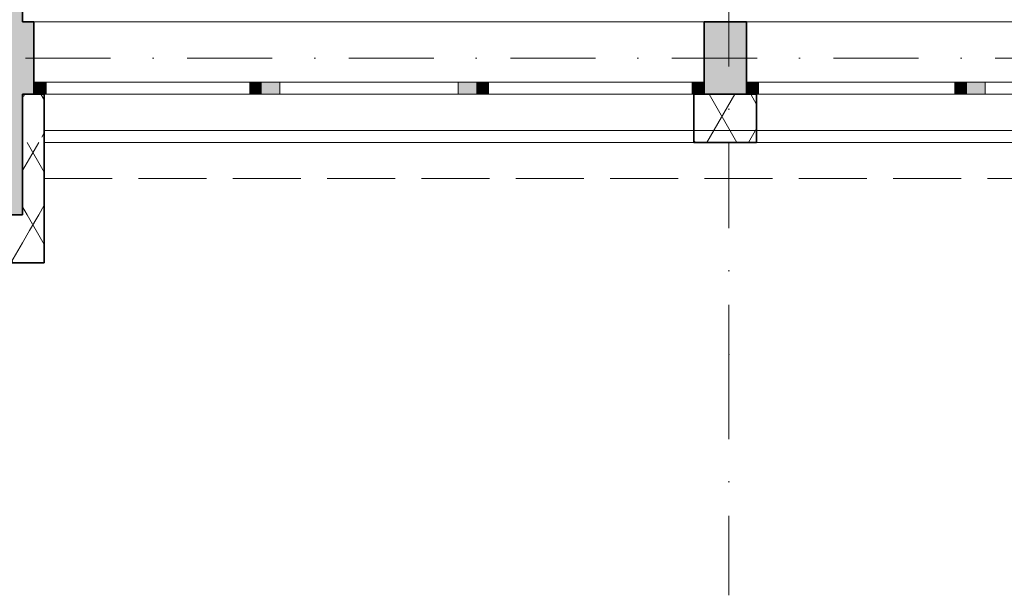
# Model space of a CAD drawing. Header units: millimetres. Extents: x 42175 to 97175, y 10092 to 468192.
# Tile 207 of 235: x 70428 to 74512, y 87000 to 89388. Entities that reach past the tile are written whole.
import ezdxf

# ---------------------------------------------------------------- set-up
doc = ezdxf.new("R2010")
doc.units = ezdxf.units.MM
doc.linetypes.add('Krawędzie ukryte', pattern=[3.912222, 2.822222, -1.09])
doc.linetypes.add('Kropki i Kreski', pattern=[6.702778, 3.527778, -1.763889, 0, -1.411111])
for name, color, linetype in [('- A - ocieplenie', 8, 'Continuous'), ('- strefy pomieszczeń', 8, 'Continuous'), ('Konstrukcja - Siatka mod', 8, 'Continuous'), ('Konstrukcja - Ściany nośne wew..P', 8, 'Continuous'), ('Konstrukcja - Ściany zewnętrzne', 8, 'Continuous'), ('Okna Archicada', 8, 'Continuous')]:
    doc.layers.add(name, color=color, linetype=linetype)
doc.styles.add('STYL_AUTOMATYCZNY_2', font='ARIALN.TTF')
doc.styles.add('STYL_AUTOMATYCZNY_6', font='ARIALN.TTF')
pattern_1 = [(60, (-175208.59, 378186.62), (-129.90381, 75), []), (120, (-175208.59, 378186.62), (129.90381, 75), [])]

msp = doc.modelspace()

# ---------------------------------------------------------------- hatches: boundary and pattern name
at = {"layer": '- A - ocieplenie', "linetype": 'Continuous', "lineweight": 13}
h = msp.add_hatch(dxfattribs=at)
h.set_pattern_fill('Izolacja_miękka_0006', color=8, style=0, pattern_type=2)
h.set_pattern_definition(pattern_1)
h.paths.add_polyline_path([(70530, 89078.9), (70440, 89078.9), (70530, 88878.9)])
h = msp.add_hatch(dxfattribs=at)
h.set_pattern_fill('Izolacja_miękka_0006', color=8, style=0, pattern_type=2)
h.set_pattern_definition(pattern_1)
h.paths.add_polyline_path([(70530, 89078.9), (70440, 89078.9), (70530, 88928.9)])
h = msp.add_hatch(dxfattribs=at)
h.set_pattern_fill('Izolacja_miękka_0006', color=8, style=0, pattern_type=2)
h.set_pattern_definition(pattern_1)
h.paths.add_polyline_path([(73225, 89078.9), (73225, 88878.9), (73485, 88878.9), (73485, 89078.9)])
h = msp.add_hatch(dxfattribs=at)
h.set_pattern_fill('Izolacja_miękka_0006', color=8, style=0, pattern_type=2)
h.set_pattern_definition(pattern_1)
h.paths.add_polyline_path([(70530, 88578.8), (70530, 88878.9), (70440, 88878.9), (70440, 88578.8)])
h = msp.add_hatch(dxfattribs=at)
h.set_pattern_fill('Izolacja_miękka_0006', color=8, style=0, pattern_type=2)
h.set_pattern_definition(pattern_1)
h.paths.add_polyline_path([(70440, 88578.8), (70140, 88578.8), (70140, 88378.8), (70440, 88378.8)])
h = msp.add_hatch(dxfattribs=at)
h.set_pattern_fill('Izolacja_miękka_0006', color=8, style=0, pattern_type=2)
h.set_pattern_definition(pattern_1)
h.paths.add_polyline_path([(70530, 88578.8), (70440, 88578.8), (70530, 88378.8)])
h = msp.add_hatch(dxfattribs=at)
h.set_pattern_fill('Izolacja_miękka_0006', color=8, style=0, pattern_type=2)
h.set_pattern_definition(pattern_1)
h.paths.add_polyline_path([(70440, 88578.8), (70440, 88378.8), (70530, 88378.8)])
at = {"layer": 'Konstrukcja - Ściany nośne wew..P', "linetype": 'Continuous', "lineweight": 13}
for points in [[(70440, 89378.9), (70440, 94128.9), (70140, 94128.9), (70140, 89378.9)], [(70140, 89078.9), (70140, 88578.8), (70440, 88578.8), (70440, 89078.9)]]:
    msp.add_hatch(color=8, dxfattribs=at).paths.add_polyline_path(points)
at = {"layer": 'Konstrukcja - Ściany zewnętrzne', "linetype": 'Continuous', "lineweight": 13}
for points in [[(70140, 89378.9), (70140, 89078.9), (70440, 89378.9)], [(70440, 89378.9), (70140, 89078.9), (70440, 89078.9)], [(70440, 89378.9), (70440, 89078.9), (70487.5, 89078.9), (70487.5, 89378.9)], [(73267.5, 89378.9), (73267.5, 89078.9), (73442.5, 89078.9), (73442.5, 89378.9)]]:
    msp.add_hatch(color=8, dxfattribs=at).paths.add_polyline_path(points)
at = {"layer": 'Okna Archicada', "linetype": 'Continuous', "lineweight": 13}
for points in [[(70487.5, 89078.9), (70537.5, 89078.9), (70537.5, 89128.9), (70487.5, 89128.9)], [(71432.5, 89128.9), (71382.5, 89128.9), (71382.5, 89078.9), (71432.5, 89078.9)], [(71432.5, 89078.9), (71507.5, 89078.9), (71507.5, 89128.9), (71432.5, 89128.9)], [(72322.5, 89128.9), (72247.5, 89128.9), (72247.5, 89078.9), (72322.5, 89078.9)], [(72322.5, 89078.9), (72372.5, 89078.9), (72372.5, 89128.9), (72322.5, 89128.9)], [(73267.5, 89128.9), (73217.5, 89128.9), (73217.5, 89078.9), (73267.5, 89078.9)], [(73442.5, 89078.9), (73492.5, 89078.9), (73492.5, 89128.9), (73442.5, 89128.9)], [(74357.5, 89128.9), (74307.5, 89128.9), (74307.5, 89078.9), (74357.5, 89078.9)], [(74357.5, 89078.9), (74432.5, 89078.9), (74432.5, 89128.9), (74357.5, 89128.9)]]:
    msp.add_hatch(color=8, dxfattribs=at).paths.add_polyline_path(points)

# ---------------------------------------------------------------- linework, layer by layer
at = {"layer": '- A - ocieplenie', "color": 8, "linetype": 'Continuous', "lineweight": 35, "ltscale": 100}
for p, q in [((70530, 89078.9), (70530, 89028.9)), ((70530, 88928.9), (70530, 89078.9)), ((70530, 88928.9), (70530, 89078.9)), ((73225, 89078.9), (73225, 89028.9)), ((73485, 89078.9), (73485, 89028.9)), ((70530, 89028.9), (70530, 88878.9)), ((73225, 89028.9), (73225, 88878.9)), ((73485, 89028.9), (73485, 88878.9))]:
    msp.add_line(p, q, dxfattribs=at)
at = {"layer": '- A - ocieplenie', "color": 8, "linetype": 'Continuous', "lineweight": 35, "ltscale": 100, "flags": 128}
for points in [[(70530, 89078.9), (70440, 89078.9)], [(70440, 89078.9), (70530, 89078.9)], [(73485, 89078.9), (73225, 89078.9)], [(70440, 88878.9), (70440, 88578.8)], [(70530, 88578.8), (70530, 88878.9)], [(73225, 88878.9), (73485, 88878.9)], [(70440, 88578.8), (70140, 88578.8)], [(70530, 88378.8), (70530, 88578.8)], [(70140, 88378.8), (70530, 88378.8)]]:
    msp.add_lwpolyline(points, dxfattribs=at)
at = {"layer": '- A - ocieplenie', "color": 8, "linetype": 'Krawędzie ukryte', "lineweight": 20, "ltscale": 100, "flags": 128}
for points in [[(82130, 89078.9), (70530, 89078.9)], [(82330, 88928.9), (70530, 88928.9)], [(70530, 88928.9), (70530, 88728.9)], [(70530, 88928.9), (82130, 88928.9)], [(70530, 88728.9), (82330, 88728.9)]]:
    msp.add_lwpolyline(points, dxfattribs=at)
at = {"layer": 'Konstrukcja - Siatka mod', "color": 8, "linetype": 'Kropki i Kreski', "lineweight": 13, "ltscale": 100}
for p, q in [((73370, 104964.8), (73370, 88000)), ((53022.5, 89228.9), (82467, 89228.9)), ((73370, 88000), (73370, 87000))]:
    msp.add_line(p, q, dxfattribs=at)
msp.add_point((73370, 88000), dxfattribs=at)
msp.add_point((73370, 88000), dxfattribs=at)
at = {"layer": 'Konstrukcja - Ściany nośne wew..P', "color": 8, "linetype": 'Continuous', "lineweight": 35, "ltscale": 100, "flags": 128}
for points in [[(70440, 89378.9), (70440, 94128.9)], [(70440, 88578.8), (70440, 89078.9)], [(70140, 88578.8), (70440, 88578.8)]]:
    msp.add_lwpolyline(points, dxfattribs=at)
at = {"layer": 'Konstrukcja - Ściany zewnętrzne', "color": 8, "linetype": 'Continuous', "lineweight": 35, "ltscale": 100}
for p, q in [((70487.5, 89128.9), (70487.5, 89378.9)), ((73267.5, 89128.9), (73267.5, 89378.9)), ((73442.5, 89128.9), (73442.5, 89378.9)), ((70487.5, 89078.9), (70487.5, 89128.9)), ((73267.5, 89078.9), (73267.5, 89128.9)), ((73442.5, 89078.9), (73442.5, 89128.9))]:
    msp.add_line(p, q, dxfattribs=at)
at = {"layer": 'Konstrukcja - Ściany zewnętrzne', "color": 8, "linetype": 'Continuous', "lineweight": 35, "ltscale": 100, "flags": 128}
for points in [[(70487.5, 89378.9), (70440, 89378.9)], [(73442.5, 89378.9), (73267.5, 89378.9)], [(70440, 89078.9), (70487.5, 89078.9)], [(73267.5, 89078.9), (73442.5, 89078.9)]]:
    msp.add_lwpolyline(points, dxfattribs=at)
at = {"layer": 'Okna Archicada', "color": 8, "linetype": 'Continuous', "lineweight": 13, "ltscale": 100}
for p, q in [((73267.5, 89378.9), (70487.5, 89378.9)), ((76222.5, 89378.9), (73442.5, 89378.9)), ((70537.5, 89128.9), (70487.5, 89128.9)), ((70537.5, 89078.9), (70537.5, 89128.9)), ((71382.5, 89128.9), (70537.5, 89128.9)), ((71432.5, 89128.9), (71382.5, 89128.9)), ((71382.5, 89128.9), (71382.5, 89078.9)), ((71507.5, 89128.9), (71432.5, 89128.9)), ((71507.5, 89078.9), (71507.5, 89128.9)), ((72247.5, 89128.9), (71507.5, 89128.9)), ((72322.5, 89128.9), (72247.5, 89128.9)), ((72247.5, 89128.9), (72247.5, 89078.9)), ((72372.5, 89128.9), (72322.5, 89128.9)), ((72372.5, 89078.9), (72372.5, 89128.9)), ((73217.5, 89128.9), (72372.5, 89128.9)), ((73267.5, 89128.9), (73217.5, 89128.9)), ((73217.5, 89128.9), (73217.5, 89078.9)), ((73492.5, 89128.9), (73442.5, 89128.9)), ((73492.5, 89078.9), (73492.5, 89128.9)), ((74307.5, 89128.9), (73492.5, 89128.9)), ((74357.5, 89128.9), (74307.5, 89128.9)), ((74307.5, 89128.9), (74307.5, 89078.9)), ((74432.5, 89128.9), (74357.5, 89128.9)), ((74432.5, 89078.9), (74432.5, 89128.9)), ((75232.5, 89128.9), (74432.5, 89128.9)), ((73267.5, 89078.9), (70487.5, 89078.9)), ((70487.5, 89078.9), (70537.5, 89078.9)), ((73225, 89078.9), (70530, 89078.9)), ((70537.5, 89078.9), (71382.5, 89078.9)), ((71382.5, 89078.9), (71432.5, 89078.9)), ((71432.5, 89078.9), (71507.5, 89078.9)), ((71507.5, 89078.9), (72247.5, 89078.9)), ((72247.5, 89078.9), (72322.5, 89078.9)), ((72322.5, 89078.9), (72372.5, 89078.9)), ((72372.5, 89078.9), (73217.5, 89078.9)), ((73217.5, 89078.9), (73267.5, 89078.9)), ((76222.5, 89078.9), (73442.5, 89078.9)), ((73442.5, 89078.9), (73492.5, 89078.9)), ((76180, 89078.9), (73485, 89078.9)), ((73492.5, 89078.9), (74307.5, 89078.9)), ((74307.5, 89078.9), (74357.5, 89078.9)), ((74357.5, 89078.9), (74432.5, 89078.9)), ((74432.5, 89078.9), (75232.5, 89078.9)), ((73225, 88878.9), (70530, 88878.9)), ((76180, 88878.9), (73485, 88878.9))]:
    msp.add_line(p, q, dxfattribs=at)
at = {"layer": 'Okna Archicada', "color": 8, "linetype": 'Continuous', "lineweight": 35, "ltscale": 100}
for p, q in [((70487.5, 89128.9), (70487.5, 89378.9)), ((73267.5, 89128.9), (73267.5, 89378.9)), ((73442.5, 89128.9), (73442.5, 89378.9)), ((70487.5, 89078.9), (70487.5, 89128.9)), ((70487.5, 89078.9), (70487.5, 89128.9)), ((73267.5, 89078.9), (73267.5, 89128.9)), ((73267.5, 89078.9), (73267.5, 89128.9)), ((73442.5, 89078.9), (73442.5, 89128.9)), ((73442.5, 89078.9), (73442.5, 89128.9)), ((70530, 89078.9), (70530, 89028.9)), ((73225, 89078.9), (73225, 89028.9)), ((73485, 89078.9), (73485, 89028.9)), ((70530, 89028.9), (70530, 88878.9)), ((73225, 89028.9), (73225, 88878.9)), ((73485, 89028.9), (73485, 88878.9))]:
    msp.add_line(p, q, dxfattribs=at)

# ---------------------------------------------------------------- texts
at = {"layer": '- strefy pomieszczeń', "color": 8, "linetype": 'Continuous', "lineweight": 13, "char_height": 200, "attachment_point": 1}
for s, insert, style in [('\\A1;{\\pql;\\pt0,100;\\fArial|b1|i0|c238|p0;\\W1.000000;Lab. bio-chem\\fArial|b1|i0|c238|p0;\\W1.000000;\\A1{\\H.66x;\\S^  ;}\\fArial|b1|i0|c238|p0;\\W1.000000;\\fArial|b1|i0|c238|p0;\\W1.000000;\\A1{\\H.66x;\\S^  ;}}', (74030.1, 90493.5), 'STYL_AUTOMATYCZNY_2'), ('\\A1;{\\pql;\\pt0,500;\\fGeneva CE|b0|i0|c0|p0;\\W1.000000;A: 42,25\\fGeneva CE|b0|i0|c0|p0;\\W1.000000;\\A1{\\H.66x;\\S^  ;}\\fGeneva CE|b0|i0|c0|p0;\\W1.000000; m\\fGeneva CE|b0|i0|c0|p0;\\W1.000000;\\A1{\\H.66x;\\S2^  ;}}', (74030.1, 90128), 'STYL_AUTOMATYCZNY_6')]:
    msp.add_mtext(s, dxfattribs=dict(at, insert=insert, style=style))

doc.saveas('drawing.dxf')
